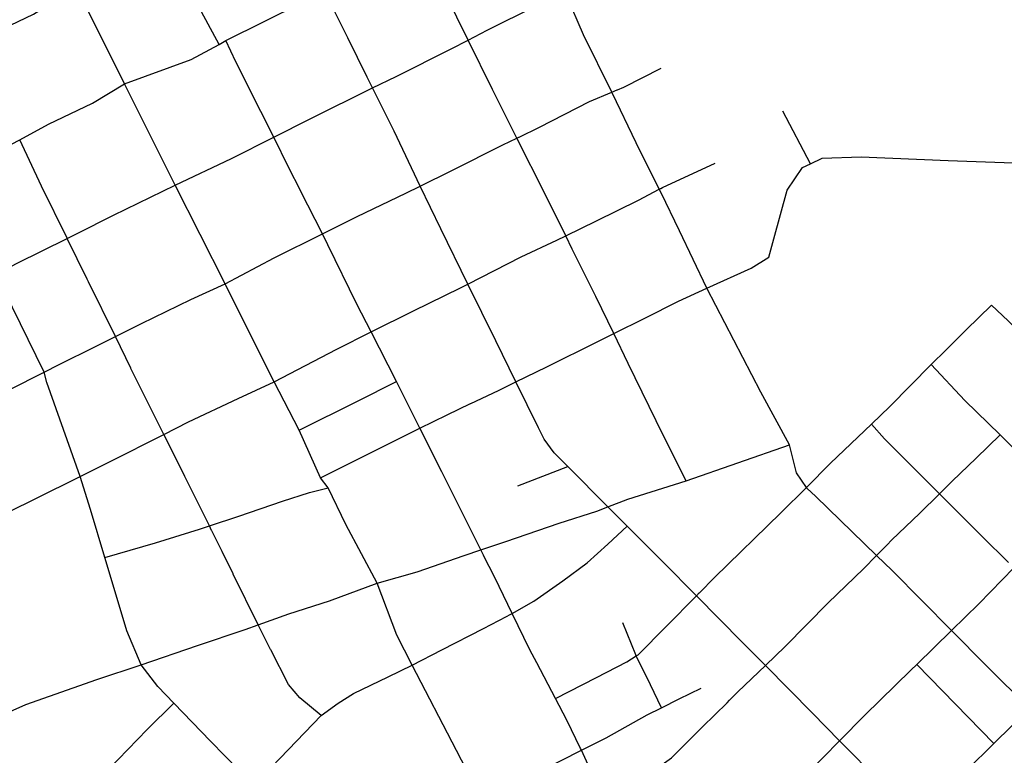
# Model space of a CAD drawing. Header units: feet. Extents: x 2045852 to 2423567, y 671180 to 1091522.
# Tile 80 of 101: x 2250161 to 2254441, y 921671 to 924868. Entities that reach past the tile are written whole.
import ezdxf

# ---------------------------------------------------------------- set-up
doc = ezdxf.new("R2010")
doc.units = ezdxf.units.FT
doc.header["$MEASUREMENT"] = 0
doc.layers.add('GM_X_City_Street', color=7, linetype='Continuous')

msp = doc.modelspace()

# ---------------------------------------------------------------- linework, layer by layer
at = {"layer": 'GM_X_City_Street', "flags": 128}
for points in [[(2251257.7, 923312.5), (2251054.1, 923719.7), (2250837.4, 924149.5), (2250617.1, 924588.7), (2250408.2, 925009.2), (2250253.4, 925326.1), (2250205.3, 925424.5), (2250087.4, 925649), (2250025.8, 925765.8), (2249747.7, 926342.5), (2249520.9, 926799.7), (2249356, 927130.7), (2249186.8, 927485.4), (2249010.4, 927831.6), (2248939.4, 927971.1), (2248884.1, 928082.1)], [(2251671.5, 924618.6), (2251586.7, 924788.8), (2251486, 924993.1), (2251392.7, 925182.4), (2251271.3, 925428.3), (2251108.1, 925758.9), (2250994.6, 925993.6), (2250992.5, 925998.3), (2250979.5, 926027.3), (2250959.4, 926072.3)], [(2253058.1, 922864.5), (2252958.5, 923062.1), (2252805.9, 923374.3), (2252743.3, 923503.7), (2252665.6, 923664.6), (2252562.5, 923871.3), (2252534.3, 923928.4), (2252444.9, 924109.8), (2252322.3, 924353.8), (2252216.2, 924565), (2252110.8, 924779.5), (2252012, 924980.5), (2251902.9, 925204.5), (2251805.7, 925404), (2251723.3, 925569), (2251692, 925631.2), (2251660.7, 925693.8)], [(2250617.1, 924588.7), (2250906.9, 924694.8), (2251027.6, 924760.6), (2251057.5, 924778.3), (2251389.9, 924943), (2251486, 924993.1), (2251732.3, 925121.3), (2251902.9, 925204.5), (2252101.7, 925301.4), (2252244.5, 925374.9), (2252332.9, 925385.2)], [(2254549.7, 921874.4), (2254362.2, 922061), (2254211.9, 922213), (2253953.8, 922474), (2253885.8, 922539.9), (2253622, 922795.5), (2253582.7, 922832.2), (2253580.5, 922835.5), (2253537.9, 922899.2), (2253507.7, 923019.6), (2253382.1, 923248.8), (2253148.4, 923700.5), (2253028.7, 923949.9), (2252948.9, 924115.3), (2252941, 924131), (2252840.5, 924332.6), (2252738.1, 924547.9), (2252735.5, 924553.2), (2252611.3, 924803), (2252537.4, 924974.6), (2252428.3, 925201), (2252345.8, 925360.3)], [(2251027.6, 924760.6), (2250932.8, 924937), (2250840.2, 925115.8), (2250806, 925193.4)], [(2248646.8, 924108.6), (2248972.2, 924269.5), (2249281.1, 924424), (2249552.6, 924559.9), (2249635.7, 924601.4), (2249639.8, 924603.4), (2249856.4, 924719.7), (2249950.9, 924764.3), (2250121.8, 924844.8), (2250220.9, 924892.3), (2250408.2, 925009.2)], [(2250837.4, 924149.5), (2251081.1, 924264.2), (2251265.2, 924357.3), (2251424.2, 924437.8), (2251695, 924571.4), (2251797.1, 924621.8), (2252037.1, 924741.6), (2252110.8, 924779.5), (2252193.7, 924822.1), (2252406, 924927.6), (2252537.4, 924974.6), (2252544.7, 924978.8)], [(2251382, 924124.3), (2251381.5, 924125.2), (2251331.5, 924224), (2251265.2, 924357.3), (2251209.8, 924468.5), (2251100.6, 924685.2), (2251057.5, 924778.3)], [(2252760.2, 924563.6), (2252787.1, 924574.9), (2252949.7, 924657.5)], [(2249833.6, 924187.2), (2249837.9, 924189.3), (2249897.9, 924219.4), (2250056.8, 924291.9), (2250161.4, 924345.6), (2250286.9, 924413.6), (2250477.5, 924504.6), (2250617.1, 924588.7)], [(2252416.8, 923094.3), (2252318.3, 923294.2), (2252230.5, 923472.7), (2252109.4, 923719.1), (2251991.1, 923959.7), (2251902.5, 924145.2), (2251788.8, 924383.3), (2251695, 924571.4), (2251693.5, 924574.4), (2251671.5, 924618.6)], [(2252331.2, 924358.1), (2252331.4, 924358.2), (2252420, 924401), (2252638.2, 924512.5), (2252735.5, 924553.2), (2252758.3, 924562.8), (2252760.2, 924563.6)], [(2253597.8, 924241.9), (2253478.1, 924470.2)], [(2250367.8, 923917.6), (2250367, 923919.2), (2250256.4, 924144.6), (2250161.4, 924345.6)], [(2251054.1, 923719.7), (2251267.6, 923832.4), (2251476.9, 923936.7), (2251628.6, 924012.3), (2251838.9, 924113.6), (2251902.5, 924145.2), (2252039.2, 924212.9), (2252261.3, 924324.4), (2252322.3, 924353.8), (2252331.2, 924358.1)], [(2252947.3, 924134.3), (2252955.7, 924138.8), (2253183.9, 924244.4)], [(2253148.4, 923700.5), (2253340.8, 923788.2), (2253418, 923835.4), (2253438.8, 923915.8), (2253497.5, 924127.1), (2253563.9, 924226.2), (2253597.8, 924241.9), (2253649.3, 924265.6), (2253819, 924272.2), (2254197, 924256), (2254481, 924246.3), (2254643, 924240.8), (2254873, 924230.3)], [(2250410.4, 923938.8), (2250569.2, 924018), (2250837.4, 924149.5)], [(2251266.6, 923294.8), (2251539.5, 923436), (2251688.3, 923510.8), (2251872.7, 923603.4), (2252077, 923702.7), (2252109.4, 923719.1), (2252340.8, 923836.9), (2252495.6, 923909.4), (2252534.3, 923928.4), (2252668.1, 923994.2), (2252850.6, 924083.1), (2252941, 924131), (2252946.6, 924133.9), (2252947.3, 924134.3)], [(2252060.5, 922772.8), (2251995.4, 922902.2), (2251900.4, 923092), (2251798.9, 923295), (2251688.3, 923510.8), (2251626.4, 923631.6), (2251500.5, 923890.1), (2251476.9, 923936.7), (2251382, 924124.3)], [(2250079.7, 923772.6), (2250150.7, 923809.3), (2250367.8, 923917.6), (2250373.9, 923920.6), (2250410.4, 923938.8)], [(2250460.2, 923729.2), (2250459.2, 923731.3), (2250454.5, 923740.8), (2250367.8, 923917.6)], [(2250644.8, 923352.2), (2250644.5, 923352.8), (2250576.9, 923490.9), (2250460.2, 923729.2)], [(2251177.7, 921541.7), (2250990.7, 921732.5), (2250830.9, 921897.5), (2250761.1, 921969.6), (2250689.1, 922063.4), (2250627.4, 922212.1), (2250545.3, 922483.4), (2250531.4, 922530.2), (2250469.5, 922738.8), (2250424.6, 922882.7), (2250279.2, 923291.1), (2250267.2, 923336.1), (2250266.4, 923339), (2250097.2, 923685.2)], [(2250227, 923315.8), (2250237.8, 923321.2), (2250267.2, 923336.1), (2250333.4, 923369.4), (2250490, 923447.9), (2250576.9, 923490.9), (2250690.4, 923547.2), (2250904.6, 923652.6), (2251054.1, 923719.7)], [(2252121.3, 923199.3), (2252121.4, 923199.3), (2252241.8, 923256.5), (2252318.3, 923294.2), (2252452, 923359.9), (2252674.2, 923469.5), (2252743.3, 923503.7), (2252878.5, 923570.7), (2253025.2, 923645.1), (2253148.4, 923700.5)], [(2253115.7, 922376.8), (2253181.6, 922443.7), (2253469.1, 922724.5), (2253580.5, 922835.5), (2253685.6, 922940.2), (2253863.2, 923109.9), (2253943.7, 923186.5), (2254122.9, 923369.6), (2254187.7, 923432.6), (2254274.3, 923520), (2254384.6, 923627.9)], [(2255345.1, 922662.4), (2255253.5, 922747.9), (2255058.5, 922947.2), (2255003, 923004.7), (2254906.2, 923105.1), (2254715.3, 923302.5), (2254599.6, 923418.9), (2254457.6, 923558.9), (2254384.6, 923627.9)], [(2250879.2, 922882.9), (2250844.5, 922953), (2250788, 923065.6), (2250663, 923315), (2250644.8, 923352.2)], [(2255762.3, 921701.6), (2255612.8, 921862), (2255470.8, 922002.1), (2255423.4, 922049.5), (2255332.8, 922140.2), (2255156, 922325.7), (2255080.1, 922399.6), (2254963.3, 922513.1), (2254798.7, 922686.8), (2254739.5, 922746.6), (2254636.3, 922850.6), (2254423.2, 923063.6), (2254269, 923213.5), (2254122.9, 923369.6)], [(2249552, 922979.4), (2249570.1, 922988.5), (2249596.9, 923002), (2249694.7, 923051.2), (2249908.6, 923156.5), (2250018, 923210.3), (2250227, 923315.8)], [(2251714.3, 922418.6), (2251578.6, 922674.7), (2251501.3, 922833), (2251469.1, 922877.1), (2251375.7, 923083.8), (2251266.6, 923294.8), (2251257.7, 923312.5)], [(2249784.2, 922564), (2249808.5, 922576.9), (2249917, 922633.9), (2250120.2, 922732.5), (2250228.4, 922784.9), (2250424.6, 922882.7), (2250551.7, 922946.1), (2250788, 923065.6), (2250894.8, 923119.7), (2251111.1, 923221.1), (2251266.6, 923294.8)], [(2251629.6, 923210.5), (2251798.9, 923295)], [(2251375.7, 923083.8), (2251629.6, 923210.5), (2251629.6, 923210.5)], [(2251469.1, 922877.1), (2251743.8, 923014.5), (2251900.4, 923092), (2252019.5, 923150.9), (2252121.3, 923199.3)], [(2252505.9, 922963.9), (2252483.8, 922985.8), (2252440.9, 923045.2), (2252429.3, 923068.7), (2252416.8, 923094.3)], [(2254125.6, 922840.3), (2254068, 922898), (2253919.8, 923045.9), (2253863.2, 923109.9)], [(2253929.5, 922584.3), (2253952.5, 922607.7), (2254072.7, 922721.8), (2254158.8, 922807.1), (2254214.5, 922862.1), (2254318.8, 922961.9), (2254423.2, 923063.6)], [(2251714.3, 922418.6), (2251888.1, 922467.9), (2252092.9, 922539.1), (2252165.7, 922563.6), (2252273.8, 922600), (2252506.5, 922679.7), (2252669.5, 922732.3), (2252717.6, 922750.8), (2252804.6, 922784.4), (2253058.1, 922864.5), (2253507.7, 923019.6)], [(2252691.7, 920718.7), (2252832.5, 920841.9), (2252995.9, 921004.7), (2253051.4, 921062), (2253127.7, 921140.9), (2253322.7, 921326.2), (2253387.1, 921390.1), (2253653.3, 921661.8), (2253724.5, 921733.8), (2253834.4, 921844.8), (2254035.2, 922040.2), (2254060.4, 922064.8), (2254211.9, 922213), (2254330.6, 922329.1), (2254481.6, 922485.2), (2254531.2, 922536.5), (2254696.6, 922701.3), (2254739.5, 922746.6), (2254791, 922800.9), (2254948.6, 922949.5), (2255000.7, 923002.4), (2255001.9, 923003.5)], [(2254728.4, 920713.2), (2254512, 920929.8), (2254410.2, 921043.8), (2254122.1, 921330.4), (2254060.6, 921393), (2253902.8, 921553.4), (2253724.5, 921733.8), (2253606.4, 921853.3), (2253402.1, 922061.1), (2253301.8, 922163.1), (2253103.2, 922364.1), (2252956.7, 922512.3), (2252800.9, 922666.7), (2252717.6, 922750.8), (2252544.2, 922925.9), (2252505.9, 922963.9)], [(2252326, 922842.5), (2252544.2, 922925.9)], [(2250995.5, 922647.8), (2250985.5, 922668.1), (2250879.5, 922882.3), (2250879.2, 922882.9)], [(2250531.4, 922530.2), (2250751, 922594.7), (2250942, 922653.7), (2250985.5, 922668.1), (2251113, 922710.4), (2251303.8, 922775.4), (2251421.2, 922813.3), (2251501.3, 922833)], [(2254458.4, 922508.3), (2254344.1, 922621.8), (2254158.8, 922807.1), (2254151.5, 922814.4), (2254125.6, 922840.3)], [(2252177.6, 922539.8), (2252177.3, 922540.4), (2252165.7, 922563.6), (2252060.7, 922772.3), (2252060.5, 922772.8)], [(2252293.1, 922282.9), (2252295.2, 922284), (2252301.8, 922287.8), (2252395.7, 922341.5), (2252522.3, 922429.6), (2252627, 922507.3), (2252717.7, 922588.8), (2252800.9, 922666.7)], [(2251088.7, 922459.8), (2251040.5, 922557.1), (2250996.1, 922646.6), (2250995.5, 922647.8)], [(2253246.9, 921910.4), (2253283.2, 921946.5), (2253402.1, 922061.1), (2253488, 922143.9), (2253675, 922333.1), (2253828.6, 922481.7), (2253885.8, 922539.9), (2253901.5, 922555.8), (2253929.5, 922584.3)], [(2252408.7, 922072.4), (2252408.2, 922073.3), (2252379, 922128.9), (2252301.8, 922287.8), (2252226.3, 922443), (2252177.6, 922539.8)], [(2251251.9, 922130.8), (2251238.5, 922157.2), (2251198.3, 922238.4), (2251089.4, 922458.3), (2251088.7, 922459.8)], [(2249969.5, 921794.1), (2250188.2, 921891), (2250496.3, 921999.9), (2250689.1, 922063.4), (2250933.7, 922148.8), (2251140.5, 922218.1), (2251198.3, 922238.4), (2251331.3, 922285.1), (2251508.3, 922341.9), (2251714.3, 922418.6)], [(2252059.5, 921692.4), (2251867.6, 922063), (2251801, 922193), (2251714.3, 922418.6)], [(2252490.1, 921917.2), (2252668.7, 922009.2), (2252799.5, 922077.3), (2252841.1, 922103.2), (2252849, 922108.1), (2252971, 922230.1), (2253103.2, 922364.1), (2253115.1, 922376.3), (2253115.7, 922376.8)], [(2251867.6, 922063), (2251995.3, 922129), (2252177.7, 922222), (2252276.9, 922273.6), (2252293.1, 922282.9)], [(2252839.9, 922106), (2252839.4, 922107.3), (2252782.9, 922247.3)], [(2251471.3, 921844.1), (2251378.1, 921920.8), (2251329.2, 921978.2), (2251252.5, 922129.7), (2251251.9, 922130.8)], [(2252951.2, 921877.8), (2252903, 921976.7), (2252843.2, 922098), (2252841.1, 922103.2), (2252839.9, 922106)], [(2250697.6, 921056.4), (2250697.8, 921056.6), (2250702.6, 921061.6), (2250842.3, 921206), (2250847.3, 921211), (2251112, 921476.5), (2251177.7, 921541.7), (2251257.6, 921621), (2251471.3, 921844.1), (2251545.2, 921897.8), (2251612.5, 921938.9), (2251763.3, 922011.3), (2251867.6, 922063)], [(2252598.4, 921700.9), (2252539.6, 921822.9), (2252490.1, 921917.2), (2252408.7, 922072.4)], [(2254395.4, 921722.6), (2254060.4, 922064.8)], [(2252179.1, 921459.7), (2252429, 921604.9), (2252602.4, 921692.6), (2252710.7, 921747.4), (2252889, 921846.3), (2252951.2, 921877.8), (2253027.8, 921916.5), (2253123.1, 921962.1)], [(2250070.7, 921119.3), (2250178.4, 921231.8), (2250298.4, 921353.9), (2250353.6, 921410.3), (2250501, 921561.3), (2250505, 921565.3), (2250715.5, 921782.9), (2250830.9, 921897.5)], [(2252713.3, 921474.3), (2252851.5, 921557.3), (2252993.8, 921659.6), (2253129.6, 921793.9), (2253235.7, 921899.3), (2253246.9, 921910.4)], [(2253257.4, 920572.2), (2253261.1, 920575.8), (2253368.6, 920679.9), (2253401.1, 920713.5), (2253480.8, 920795.8), (2253640.2, 920952.5), (2253724.9, 921044.2), (2253764.1, 921086.6), (2253972.5, 921306.3), (2254060.6, 921393), (2254159.9, 921490.8), (2254395.4, 921722.6), (2254549.7, 921874.4)], [(2252365.8, 921065.9), (2252316.5, 921180.4), (2252233.1, 921341.8), (2252179.1, 921459.7), (2252081.9, 921649.3), (2252059.5, 921692.4)], [(2253596, 920513.2), (2253595, 920514.2), (2253483.3, 920629.6), (2253401.1, 920713.5), (2253241.7, 920876.3), (2253097.7, 921014.3), (2253051.4, 921062), (2252831.6, 921288.6), (2252774.6, 921355.8), (2252713.3, 921474.3), (2252632.5, 921630.1), (2252602.4, 921692.6), (2252598.5, 921700.6), (2252598.4, 921700.9)]]:
    msp.add_lwpolyline(points, dxfattribs=at)

doc.saveas('drawing.dxf')
